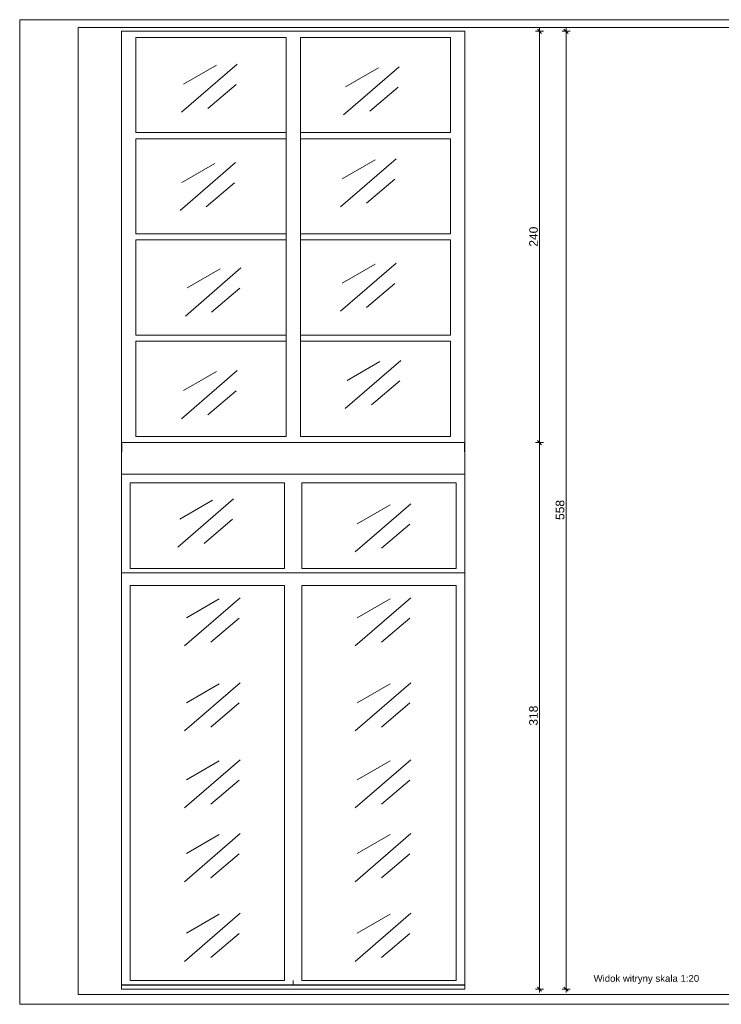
# Model space of a CAD drawing. Extents: x 5465377 to 5465550, y 5925276 to 5925338.
# Tile 128 of 182: x 5465441.04 to 5465445.12, y 5925317.72 to 5925323.46. Entities that reach past the tile are written whole.
import ezdxf

# ---------------------------------------------------------------- set-up
doc = ezdxf.new("R2010")
doc.units = 0
doc.header["$MEASUREMENT"] = 0
for name, color, linetype, lineweight in [('0_Nr_Pióra__141', 7, 'Continuous', 0), ('_______wymiarowanie_Nr_Pióra__141', 7, 'Continuous', 0), ('_____rynny_Nr_Pióra__141', 7, 'Continuous', 0), ('_ARCH_Sciany_Nr_Pióra__141', 7, 'Continuous', 0), ('Nowe_@ NUMERY DRZEW.PAT_Nr_pióra__2_Nr_Pióra__141', 7, 'Continuous', 0), ('tabelki_Nr_pióra__7_Nr_Pióra__141', 7, 'Continuous', 0), ('zzz_elewacje_Nr_pióra__141_Nr_Pióra__141', 7, 'Continuous', 0)]:
    doc.layers.add(name, color=color, linetype=linetype, lineweight=lineweight)
doc.layers.add('_______wymiarowanie', color=7, linetype='Continuous')
doc.styles.add('GENERATED_STYLE_1', font='arial.ttf')
doc.styles.add('GENERATED_STYLE_5', font='txt')
doc.dimstyles.new('GENERATED_STYLE__10', dxfattribs={"dimtxt": 0.05, "dimasz": 0.02375, "dimexe": 0.18, "dimexo": 0, "dimgap": 0.09, "dimtad": 1, "dimdec": 0, "dimlfac": 100, "dimzin": 0, "dimdsep": 46, "dimtxsty": 'GENERATED_STYLE_5', "dimblk": 'ARROWHEAD_6', "dimblk1": 'ARROWHEAD_6', "dimblk2": 'ARROWHEAD_6', "dimcen": 0.09, "dimclrd": 256, "dimclre": 256, "dimclrt": 256, "dimazin": 0, "dimtfac": 1, "dimtdec": 4, "dimtmove": 0, "dimatfit": 3, "dimfxl": 0, "dimtolj": 1, "dimtzin": 0, "dimarcsym": 0})

# ---------------------------------------------------------------- blocks, each defined once
blk = doc.blocks.new('*D489', base_point=(5464021.3307, 5925651.4736))
at = {"layer": '_______wymiarowanie_Nr_Pióra__141', "linetype": 'Continuous'}
for p, q in [((5465444.0873, 5925320.9954), (5465444.0404, 5925320.9954)), ((5465444.0514, 5925321.0079), (5465444.0764, 5925320.9829)), ((5465444.0639, 5925317.8125), (5465444.0639, 5925320.9954)), ((5465444.0873, 5925317.8125), (5465444.0404, 5925317.8125)), ((5465444.0514, 5925317.825), (5465444.0764, 5925317.8)), ((5465444.0639, 5925317.7937), (5465444.0639, 5925317.8125))]:
    blk.add_line(p, q, dxfattribs=at)
at = {"layer": '_______wymiarowanie_Nr_Pióra__141', "insert": (5465444.0039, 5925319.347), "char_height": 0.05, "attachment_point": 1, "rotation": 90, "style": 'GENERATED_STYLE_1'}
blk.add_mtext('{318}', dxfattribs=at)
blk = doc.blocks.new('ARROWHEAD_6')
at = {"linetype": 'Continuous'}
for p, q in [((0, 0), (-1, 0)), ((-0.5, -0.5), (0.5, 0.5))]:
    blk.add_line(p, q, dxfattribs=at)
blk = doc.blocks.new('*D490', base_point=(5464021.3307, 5925651.4736))
at = {"layer": '_______wymiarowanie_Nr_Pióra__141', "linetype": 'Continuous'}
for p, q in [((5465444.0873, 5925323.3906), (5465444.0404, 5925323.3906)), ((5465444.0764, 5925323.3781), (5465444.0514, 5925323.4031)), ((5465444.0639, 5925323.3906), (5465444.0639, 5925323.4094)), ((5465444.0639, 5925320.9954), (5465444.0639, 5925323.3906)), ((5465444.0873, 5925320.9954), (5465444.0404, 5925320.9954)), ((5465444.0514, 5925321.0079), (5465444.0764, 5925320.9829))]:
    blk.add_line(p, q, dxfattribs=at)
at = {"layer": '_______wymiarowanie_Nr_Pióra__141', "insert": (5465444.0039, 5925322.1361), "char_height": 0.05, "attachment_point": 1, "rotation": 90, "style": 'GENERATED_STYLE_1'}
blk.add_mtext('{240}', dxfattribs=at)
blk = doc.blocks.new('*D491', base_point=(5464021.3307, 5925651.4736))
at = {"layer": '_______wymiarowanie_Nr_Pióra__141', "linetype": 'Continuous'}
for p, q in [((5465444.242, 5925323.3906), (5465444.1951, 5925323.3906)), ((5465444.231, 5925323.3781), (5465444.206, 5925323.4031)), ((5465444.2185, 5925323.3906), (5465444.2185, 5925323.4094)), ((5465444.2185, 5925317.8125), (5465444.2185, 5925323.3906)), ((5465444.242, 5925317.8125), (5465444.1951, 5925317.8125)), ((5465444.206, 5925317.825), (5465444.231, 5925317.8)), ((5465444.2185, 5925317.7937), (5465444.2185, 5925317.8125))]:
    blk.add_line(p, q, dxfattribs=at)
at = {"layer": '_______wymiarowanie_Nr_Pióra__141', "insert": (5465444.1585, 5925320.5446), "char_height": 0.05, "attachment_point": 1, "rotation": 90, "style": 'GENERATED_STYLE_1'}
blk.add_mtext('{558}', dxfattribs=at)

msp = doc.modelspace()

# ---------------------------------------------------------------- linework, layer by layer
at = {"layer": '0_Nr_Pióra__141', "linetype": 'Continuous'}
for p, q in [((5465441.7124, 5925323.3906), (5465441.6289, 5925323.3906)), ((5465442.5874, 5925323.3906), (5465441.7124, 5925323.3906)), ((5465442.6709, 5925323.3906), (5465442.5874, 5925323.3906)), ((5465443.5453, 5925323.3906), (5465442.6709, 5925323.3906)), ((5465443.6289, 5925323.3906), (5465443.5453, 5925323.3906)), ((5465441.7124, 5925323.293), (5465441.7124, 5925323.3546)), ((5465441.7124, 5925322.8008), (5465441.7124, 5925323.3546)), ((5465441.7124, 5925323.3546), (5465442.5874, 5925323.3546)), ((5465442.5874, 5925323.3546), (5465442.5874, 5925321.0315)), ((5465442.6709, 5925321.0315), (5465442.6709, 5925323.3546)), ((5465442.6709, 5925323.3546), (5465443.5453, 5925323.3546)), ((5465443.5453, 5925323.3546), (5465443.5453, 5925322.8008)), ((5465442.5874, 5925322.8008), (5465441.7124, 5925322.8008)), ((5465443.5453, 5925322.8008), (5465442.6709, 5925322.8008)), ((5465441.7124, 5925322.7032), (5465441.7124, 5925322.7648)), ((5465441.7124, 5925322.2111), (5465441.7124, 5925322.7648)), ((5465441.7124, 5925322.7648), (5465442.5874, 5925322.7648)), ((5465442.6709, 5925322.7648), (5465443.5453, 5925322.7648)), ((5465443.5453, 5925322.7648), (5465443.5453, 5925322.2111)), ((5465442.5874, 5925322.2111), (5465441.7124, 5925322.2111)), ((5465441.7124, 5925321.6213), (5465441.7124, 5925322.175)), ((5465441.7124, 5925322.1134), (5465441.7124, 5925322.175)), ((5465441.7124, 5925322.175), (5465442.5874, 5925322.175)), ((5465443.5453, 5925322.2111), (5465442.6709, 5925322.2111)), ((5465442.6709, 5925322.175), (5465443.5453, 5925322.175)), ((5465443.5453, 5925322.175), (5465443.5453, 5925321.6213)), ((5465442.5874, 5925321.6213), (5465441.7124, 5925321.6213)), ((5465443.5453, 5925321.6213), (5465442.6709, 5925321.6213)), ((5465441.7124, 5925321.0315), (5465441.7124, 5925321.5852)), ((5465441.7124, 5925321.5236), (5465441.7124, 5925321.5852)), ((5465441.7124, 5925321.5852), (5465442.5874, 5925321.5852)), ((5465442.6709, 5925321.5852), (5465443.5453, 5925321.5852)), ((5465443.5453, 5925321.5852), (5465443.5453, 5925321.0315)), ((5465442.5874, 5925321.0315), (5465441.7124, 5925321.0315)), ((5465443.5453, 5925321.0315), (5465442.6709, 5925321.0315)), ((5465441.6293, 5925320.9954), (5465441.7124, 5925320.9954)), ((5465441.7124, 5925320.9954), (5465443.5453, 5925320.9954)), ((5465443.5453, 5925320.9954), (5465443.6284, 5925320.9954)), ((5465441.6289, 5925317.8125), (5465443.6289, 5925317.8125))]:
    msp.add_line(p, q, dxfattribs=at)
at = {"layer": '_____rynny_Nr_Pióra__141', "linetype": 'Continuous'}
for p, q in [((5465441.6289, 5925321.0419), (5465441.6299, 5925320.9419)), ((5465443.6289, 5925321.0419), (5465443.6279, 5925320.9419))]:
    msp.add_line(p, q, dxfattribs=at)
at = {"layer": '_ARCH_Sciany_Nr_Pióra__141', "linetype": 'Continuous'}
for p, q in [((5465442.303, 5925323.1994), (5465441.979, 5925322.919)), ((5465442.1815, 5925323.1931), (5465441.9901, 5925323.0826)), ((5465443.2468, 5925323.1838), (5465442.9228, 5925322.9035)), ((5465443.1253, 5925323.1776), (5465442.9339, 5925323.067)), ((5465442.2968, 5925323.081), (5465442.1317, 5925322.9408)), ((5465443.2405, 5925323.0654), (5465443.0755, 5925322.9253)), ((5465443.2281, 5925322.648), (5465442.9041, 5925322.3677)), ((5465443.1066, 5925322.6418), (5465442.9152, 5925322.5313)), ((5465442.2936, 5925322.6262), (5465441.9697, 5925322.3459)), ((5465442.1722, 5925322.62), (5465441.9807, 5925322.5095)), ((5465443.2219, 5925322.5297), (5465443.0568, 5925322.3895)), ((5465442.2874, 5925322.5079), (5465442.1223, 5925322.3677)), ((5465442.3248, 5925322.0126), (5465442.0008, 5925321.7323)), ((5465442.2033, 5925322.0064), (5465442.0119, 5925321.8959)), ((5465443.2281, 5925322.0407), (5465442.9041, 5925321.7603)), ((5465443.1066, 5925322.0344), (5465442.9152, 5925321.9239)), ((5465442.3186, 5925321.8943), (5465442.1535, 5925321.7541)), ((5465443.2219, 5925321.9223), (5465443.0568, 5925321.7821)), ((5465443.2561, 5925321.4738), (5465442.9322, 5925321.1934)), ((5465443.1346, 5925321.4675), (5465442.9432, 5925321.357)), ((5465442.303, 5925321.4146), (5465441.979, 5925321.1342)), ((5465442.1815, 5925321.4083), (5465441.9901, 5925321.2978)), ((5465443.2499, 5925321.3554), (5465443.0848, 5925321.2152)), ((5465442.2968, 5925321.2962), (5465442.1317, 5925321.156)), ((5465441.6289, 5925321.0419), (5465441.6289, 5925321.0438)), ((5465443.6289, 5925321.0438), (5465443.6289, 5925321.0419)), ((5465441.6289, 5925317.8125), (5465441.6289, 5925320.9419)), ((5465443.6289, 5925320.9419), (5465443.6289, 5925317.8125)), ((5465441.6289, 5925320.8106), (5465442.6289, 5925320.8106)), ((5465442.6289, 5925320.8106), (5465443.6289, 5925320.8106)), ((5465441.6789, 5925320.7606), (5465441.6789, 5925320.2625)), ((5465442.5789, 5925320.7606), (5465441.6789, 5925320.7606)), ((5465442.5789, 5925320.2625), (5465442.5789, 5925320.7606)), ((5465442.6789, 5925320.7606), (5465442.6789, 5925320.2625)), ((5465443.5789, 5925320.7606), (5465442.6789, 5925320.7606)), ((5465443.5789, 5925320.2625), (5465443.5789, 5925320.7606)), ((5465442.2812, 5925320.667), (5465441.9572, 5925320.3867)), ((5465442.1597, 5925320.6608), (5465441.9683, 5925320.5503)), ((5465443.3145, 5925320.639), (5465442.9906, 5925320.3586)), ((5465443.193, 5925320.6327), (5465443.0016, 5925320.5222)), ((5465442.2749, 5925320.5486), (5465442.1099, 5925320.4085)), ((5465443.3083, 5925320.5206), (5465443.1432, 5925320.3804)), ((5465442.6289, 5925320.2375), (5465441.6289, 5925320.2375)), ((5465441.6289, 5925320.2359), (5465442.6289, 5925320.2359)), ((5465441.6789, 5925320.2625), (5465442.5789, 5925320.2625)), ((5465443.6289, 5925320.2375), (5465442.6289, 5925320.2375)), ((5465442.6289, 5925320.2359), (5465443.6289, 5925320.2359)), ((5465442.6789, 5925320.2625), (5465443.5789, 5925320.2625)), ((5465441.6789, 5925320.1625), (5465441.6789, 5925317.8625)), ((5465442.5789, 5925320.1625), (5465441.6789, 5925320.1625)), ((5465442.5789, 5925317.8625), (5465442.5789, 5925320.1625)), ((5465442.6789, 5925320.1625), (5465442.6789, 5925317.8625)), ((5465443.5789, 5925320.1625), (5465442.6789, 5925320.1625)), ((5465443.5789, 5925317.8625), (5465443.5789, 5925320.1625)), ((5465442.3196, 5925320.0912), (5465441.9957, 5925319.8109)), ((5465442.1981, 5925320.085), (5465442.0067, 5925319.9745)), ((5465443.3145, 5925320.0912), (5465442.9906, 5925319.8109)), ((5465443.193, 5925320.085), (5465443.0016, 5925319.9745)), ((5465442.3134, 5925319.9728), (5465442.1483, 5925319.8327)), ((5465443.3083, 5925319.9728), (5465443.1432, 5925319.8327)), ((5465442.3196, 5925319.5972), (5465441.9957, 5925319.3169)), ((5465442.1981, 5925319.591), (5465442.0067, 5925319.4805)), ((5465443.3145, 5925319.5972), (5465442.9906, 5925319.3169)), ((5465443.193, 5925319.591), (5465443.0016, 5925319.4805)), ((5465442.3134, 5925319.4789), (5465442.1483, 5925319.3387)), ((5465443.3083, 5925319.4789), (5465443.1432, 5925319.3387)), ((5465442.3196, 5925319.1487), (5465441.9957, 5925318.8683)), ((5465442.1981, 5925319.1425), (5465442.0067, 5925319.0319)), ((5465443.3145, 5925319.1487), (5465442.9906, 5925318.8683)), ((5465443.193, 5925319.1425), (5465443.0016, 5925319.0319)), ((5465442.3134, 5925319.0303), (5465442.1483, 5925318.8902)), ((5465443.3083, 5925319.0303), (5465443.1432, 5925318.8902)), ((5465442.3196, 5925318.7188), (5465441.9957, 5925318.4385)), ((5465442.1981, 5925318.7126), (5465442.0067, 5925318.6021)), ((5465443.3145, 5925318.7188), (5465442.9906, 5925318.4385)), ((5465443.193, 5925318.7126), (5465443.0016, 5925318.6021)), ((5465442.3134, 5925318.6005), (5465442.1483, 5925318.4603)), ((5465443.3083, 5925318.6005), (5465443.1432, 5925318.4603)), ((5465442.3196, 5925318.2547), (5465441.9957, 5925317.9744)), ((5465442.1981, 5925318.2485), (5465442.0067, 5925318.138)), ((5465443.3145, 5925318.2547), (5465442.9906, 5925317.9744)), ((5465443.193, 5925318.2485), (5465443.0016, 5925318.138)), ((5465442.3134, 5925318.1364), (5465442.1483, 5925317.9962)), ((5465443.3083, 5925318.1364), (5465443.1432, 5925317.9962)), ((5465442.6289, 5925317.8375), (5465441.6289, 5925317.8375)), ((5465441.6289, 5925317.8359), (5465442.6289, 5925317.8359)), ((5465441.6789, 5925317.8625), (5465442.5789, 5925317.8625)), ((5465442.6289, 5925317.8625), (5465442.6289, 5925317.8375)), ((5465443.6289, 5925317.8375), (5465442.6289, 5925317.8375)), ((5465442.6289, 5925317.8359), (5465443.6289, 5925317.8359)), ((5465442.6789, 5925317.8625), (5465443.5789, 5925317.8625))]:
    msp.add_line(p, q, dxfattribs=at)
at = {"layer": 'Nowe_@ NUMERY DRZEW.PAT_Nr_pióra__2_Nr_Pióra__141', "linetype": 'Continuous'}
for p, q in [((5465441.6289, 5925323.3906), (5465441.6289, 5925317.8125)), ((5465443.6289, 5925323.3906), (5465443.6289, 5925317.8125))]:
    msp.add_line(p, q, dxfattribs=at)
at = {"layer": 'zzz_elewacje_Nr_pióra__141_Nr_Pióra__141', "linetype": 'Continuous', "flags": 128}
for points in [[(5465441.0354, 5925323.4578), (5465449.1553, 5925323.4578), (5465449.1553, 5925317.7244), (5465441.0354, 5925317.7244)], [(5465441.3765, 5925323.4122), (5465449.0967, 5925323.4122), (5465449.0967, 5925317.782), (5465441.3765, 5925317.782)]]:
    msp.add_lwpolyline(points, close=True, dxfattribs=at)

# ---------------------------------------------------------------- texts
at = {"layer": 'tabelki_Nr_pióra__7_Nr_Pióra__141', "linetype": 'Continuous', "insert": (5465444.3792, 5925317.8432), "char_height": 0.04, "attachment_point": 7, "style": 'GENERATED_STYLE_1'}
msp.add_mtext('{Widok witryny skala 1:20}', dxfattribs=at)

# ---------------------------------------------------------------- dimensions: what is measured, and where the dimension line sits
at = {"layer": '_______wymiarowanie', "linetype": 'Continuous'}
for base, p1, p2, picture, middle in [((5465444.0639, 5925317.8125), (5465443.6284, 5925320.9954), (5465443.6289, 5925323.3906), '*D490', (5465444.0289, 5925322.193)), ((5465444.2185, 5925317.8125), (5465443.6289, 5925317.8125), (5465443.6289, 5925323.3906), '*D491', (5465444.1835, 5925320.6016)), ((5465444.0639, 5925317.8125), (5465443.6289, 5925317.8125), (5465443.6284, 5925320.9954), '*D489', (5465444.0289, 5925319.4039))]:
    dim = msp.add_linear_dim(base=base, p1=p1, p2=p2, angle=90, dimstyle='GENERATED_STYLE__10', dxfattribs=at)
    dim.commit()
    dim.dimension.update_dxf_attribs({"geometry": picture, "text_midpoint": middle})

doc.saveas('drawing.dxf')
